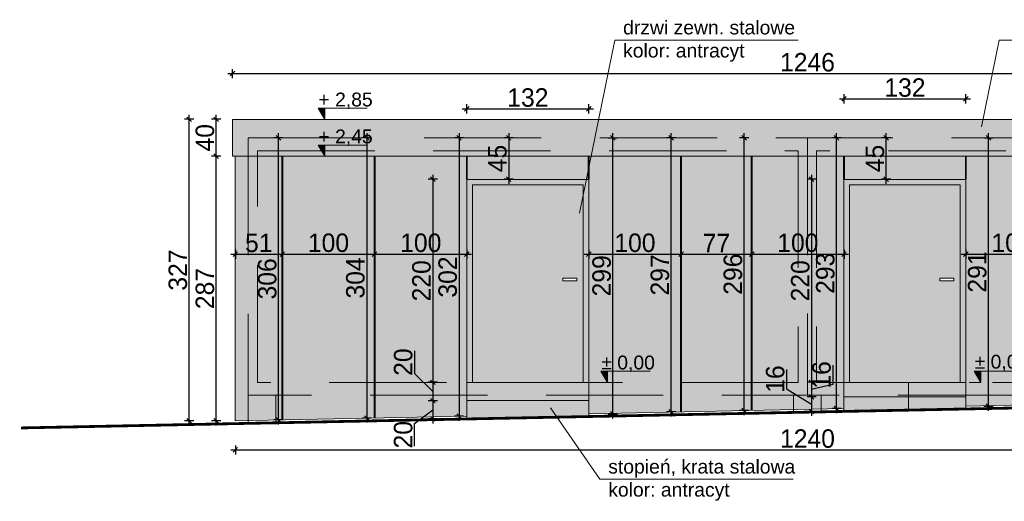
# Model space of a CAD drawing. Header units: millimetres. Extents: x 1962 to 3194, y -795 to -219.
# Tile 252 of 256: x 2843.74 to 2854.41, y -485.91 to -480.69. Entities that reach past the tile are written whole.
import ezdxf

# ---------------------------------------------------------------- set-up
doc = ezdxf.new("R2010")
doc.units = ezdxf.units.MM
doc.linetypes.add('HIDDEN', pattern=[9.525, 6.35, -3.175])
doc.layers.get('0').update_dxf_attribs({"lineweight": 5})
doc.layers.get('Defpoints').update_dxf_attribs({"lineweight": 9})
for name, color, linetype, lineweight in [('A_elewacje kolorystyka', 252, 'Continuous', 9), ('A_elewacje opisy', 63, 'Continuous', 9), ('A_hidden', 137, 'HIDDEN', 9), ('A_koty wysokośc.', 53, 'Continuous', 9), ('A_przekrojowe', 42, 'Continuous', 9), ('A_widok', 142, 'Continuous', 9), ('A_wymiary kasetony elewacyjne', 64, 'Continuous', 9)]:
    doc.layers.add(name, color=color, linetype=linetype, lineweight=lineweight)
doc.styles.get("Standard").update_dxf_attribs({"font": 'arial.ttf'})
doc.styles.add('wymiary pzt', font='txt')
doc.dimstyles.new('wymiary detale', dxfattribs={"dimtxt": 0.2, "dimasz": 0.05, "dimexe": 0.05, "dimexo": 0, "dimgap": 0.02, "dimtad": 1, "dimdec": 0, "dimlfac": 100, "dimzin": 0, "dimtxsty": 'wymiary pzt', "dimblk": 'OBLIQUE', "dimcen": 0.1, "dimdle": 0.05, "dimadec": 1, "dimazin": 0, "dimtfac": 1, "dimtmove": 0, "dimatfit": 3, "dimfxl": 0, "dimarcsym": 0})

# ---------------------------------------------------------------- blocks, each defined once
blk = doc.blocks.new('zw$CA91')
at = {"layer": 'A_koty wysokośc.'}
h = blk.add_hatch(color=256, dxfattribs=at)
h.dxf.hatch_style = 1
h.paths.add_polyline_path([(-0.448, 0.753), (0, 0), (0, 0.753)])
blk.add_lwpolyline([(2.874, 0.753), (-0.448, 0.753), (0, 0), (0, 0.753)], dxfattribs=at)
blk = doc.blocks.new('_Oblique')
at = {"color": 0, "linetype": 'ByBlock', "lineweight": -2}
blk.add_line((-0.5, -0.5), (0.5, 0.5), dxfattribs=at)
blk = doc.blocks.new('*D420')
at = {"layer": 'A_wymiary kasetony elewacyjne', "color": 0, "lineweight": -2}
for p, q in [((2846.078, -483.18), (2846.078, -483.28)), ((2846.587, -483.18), (2846.587, -483.28)), ((2846.028, -483.23), (2846.637, -483.23))]:
    blk.add_line(p, q, dxfattribs=at)
at = {"layer": 'Defpoints', "color": 0}
for p in [(2846.078, -482.169), (2846.587, -482.169), (2846.587, -483.23)]:
    blk.add_point(p, dxfattribs=at)
at = {"layer": 'A_wymiary kasetony elewacyjne', "color": 0, "lineweight": -2, "xscale": 0.05, "yscale": 0.05, "zscale": 0.05}
for p, rotation in [((2846.078, -483.23), 179.9999999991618), ((2846.587, -483.23), 359.9999999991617)]:
    blk.add_blockref('_Oblique', p, dxfattribs=dict(at, rotation=rotation))
at = {"layer": 'A_wymiary kasetony elewacyjne', "color": 0, "insert": (2846.332, -483.109), "char_height": 0.2, "attachment_point": 5, "style": 'wymiary pzt'}
blk.add_mtext('51', dxfattribs=at)
blk = doc.blocks.new('*D421')
at = {"layer": 'A_wymiary kasetony elewacyjne', "color": 0, "lineweight": -2}
for p, q in [((2846.587, -483.18), (2846.587, -483.28)), ((2847.587, -483.18), (2847.587, -483.28)), ((2846.537, -483.23), (2847.637, -483.23))]:
    blk.add_line(p, q, dxfattribs=at)
at = {"layer": 'Defpoints', "color": 0}
for p in [(2846.587, -482.169), (2847.587, -482.169), (2847.587, -483.23)]:
    blk.add_point(p, dxfattribs=at)
at = {"layer": 'A_wymiary kasetony elewacyjne', "color": 0, "lineweight": -2, "xscale": 0.05, "yscale": 0.05, "zscale": 0.05, "rotation": 180}
blk.add_blockref('_Oblique', (2846.587, -483.23), dxfattribs=at)
at = {"layer": 'A_wymiary kasetony elewacyjne', "color": 0, "lineweight": -2, "xscale": 0.05, "yscale": 0.05, "zscale": 0.05}
blk.add_blockref('_Oblique', (2847.587, -483.23), dxfattribs=at)
at = {"layer": 'A_wymiary kasetony elewacyjne', "color": 0, "insert": (2847.087, -483.108), "char_height": 0.2, "attachment_point": 5, "style": 'wymiary pzt'}
blk.add_mtext('100', dxfattribs=at)
blk = doc.blocks.new('*D422')
at = {"layer": 'A_wymiary kasetony elewacyjne', "color": 0, "lineweight": -2}
for p, q in [((2847.587, -483.18), (2847.587, -483.28)), ((2848.587, -483.18), (2848.587, -483.28)), ((2847.537, -483.23), (2848.637, -483.23))]:
    blk.add_line(p, q, dxfattribs=at)
at = {"layer": 'Defpoints', "color": 0}
for p in [(2847.587, -482.169), (2848.587, -482.169), (2848.587, -483.23)]:
    blk.add_point(p, dxfattribs=at)
at = {"layer": 'A_wymiary kasetony elewacyjne', "color": 0, "lineweight": -2, "xscale": 0.05, "yscale": 0.05, "zscale": 0.05, "rotation": 180}
blk.add_blockref('_Oblique', (2847.587, -483.23), dxfattribs=at)
at = {"layer": 'A_wymiary kasetony elewacyjne', "color": 0, "lineweight": -2, "xscale": 0.05, "yscale": 0.05, "zscale": 0.05}
blk.add_blockref('_Oblique', (2848.587, -483.23), dxfattribs=at)
at = {"layer": 'A_wymiary kasetony elewacyjne', "color": 0, "insert": (2848.087, -483.108), "char_height": 0.2, "attachment_point": 5, "style": 'wymiary pzt'}
blk.add_mtext('100', dxfattribs=at)
blk = doc.blocks.new('*D423')
at = {"layer": 'A_wymiary kasetony elewacyjne', "color": 0, "lineweight": -2}
for p, q in [((2848.587, -481.706), (2848.587, -481.606)), ((2849.907, -481.706), (2849.907, -481.606)), ((2848.537, -481.656), (2849.957, -481.656))]:
    blk.add_line(p, q, dxfattribs=at)
at = {"layer": 'Defpoints', "color": 0}
for p in [(2849.907, -481.656), (2848.587, -482.169), (2849.907, -482.169)]:
    blk.add_point(p, dxfattribs=at)
at = {"layer": 'A_wymiary kasetony elewacyjne', "color": 0, "lineweight": -2, "xscale": 0.05, "yscale": 0.05, "zscale": 0.05, "rotation": 180}
blk.add_blockref('_Oblique', (2848.587, -481.656), dxfattribs=at)
at = {"layer": 'A_wymiary kasetony elewacyjne', "color": 0, "lineweight": -2, "xscale": 0.05, "yscale": 0.05, "zscale": 0.05}
blk.add_blockref('_Oblique', (2849.907, -481.656), dxfattribs=at)
at = {"layer": 'A_wymiary kasetony elewacyjne', "color": 0, "insert": (2849.247, -481.534), "char_height": 0.2, "attachment_point": 5, "style": 'wymiary pzt'}
blk.add_mtext('132', dxfattribs=at)
blk = doc.blocks.new('*D424')
at = {"layer": 'A_wymiary kasetony elewacyjne', "color": 0, "lineweight": -2}
for p, q in [((2849.907, -483.18), (2849.907, -483.28)), ((2850.907, -483.18), (2850.907, -483.28)), ((2849.857, -483.23), (2850.957, -483.23))]:
    blk.add_line(p, q, dxfattribs=at)
at = {"layer": 'Defpoints', "color": 0}
for p in [(2849.907, -482.169), (2850.907, -482.169), (2850.907, -483.23)]:
    blk.add_point(p, dxfattribs=at)
at = {"layer": 'A_wymiary kasetony elewacyjne', "color": 0, "lineweight": -2, "xscale": 0.05, "yscale": 0.05, "zscale": 0.05, "rotation": 180}
blk.add_blockref('_Oblique', (2849.907, -483.23), dxfattribs=at)
at = {"layer": 'A_wymiary kasetony elewacyjne', "color": 0, "lineweight": -2, "xscale": 0.05, "yscale": 0.05, "zscale": 0.05}
blk.add_blockref('_Oblique', (2850.907, -483.23), dxfattribs=at)
at = {"layer": 'A_wymiary kasetony elewacyjne', "color": 0, "insert": (2850.407, -483.108), "char_height": 0.2, "attachment_point": 5, "style": 'wymiary pzt'}
blk.add_mtext('100', dxfattribs=at)
blk = doc.blocks.new('*D425')
at = {"layer": 'A_wymiary kasetony elewacyjne', "color": 0, "lineweight": -2}
for p, q in [((2850.907, -483.18), (2850.907, -483.28)), ((2851.672, -483.18), (2851.672, -483.28)), ((2850.857, -483.23), (2851.722, -483.23))]:
    blk.add_line(p, q, dxfattribs=at)
at = {"layer": 'Defpoints', "color": 0}
for p in [(2850.907, -482.169), (2851.672, -482.169), (2851.672, -483.23)]:
    blk.add_point(p, dxfattribs=at)
at = {"layer": 'A_wymiary kasetony elewacyjne', "color": 0, "lineweight": -2, "xscale": 0.05, "yscale": 0.05, "zscale": 0.05, "rotation": 180}
blk.add_blockref('_Oblique', (2850.907, -483.23), dxfattribs=at)
at = {"layer": 'A_wymiary kasetony elewacyjne', "color": 0, "lineweight": -2, "xscale": 0.05, "yscale": 0.05, "zscale": 0.05}
blk.add_blockref('_Oblique', (2851.672, -483.23), dxfattribs=at)
at = {"layer": 'A_wymiary kasetony elewacyjne', "color": 0, "insert": (2851.289, -483.11), "char_height": 0.2, "attachment_point": 5, "style": 'wymiary pzt'}
blk.add_mtext('77', dxfattribs=at)
blk = doc.blocks.new('*D426')
at = {"layer": 'A_wymiary kasetony elewacyjne', "color": 0, "lineweight": -2}
for p, q in [((2851.672, -483.18), (2851.672, -483.28)), ((2852.672, -483.18), (2852.672, -483.28)), ((2851.622, -483.23), (2852.722, -483.23))]:
    blk.add_line(p, q, dxfattribs=at)
at = {"layer": 'Defpoints', "color": 0}
for p in [(2851.672, -482.169), (2852.672, -482.169), (2852.672, -483.23)]:
    blk.add_point(p, dxfattribs=at)
at = {"layer": 'A_wymiary kasetony elewacyjne', "color": 0, "lineweight": -2, "xscale": 0.05, "yscale": 0.05, "zscale": 0.05, "rotation": 180}
blk.add_blockref('_Oblique', (2851.672, -483.23), dxfattribs=at)
at = {"layer": 'A_wymiary kasetony elewacyjne', "color": 0, "lineweight": -2, "xscale": 0.05, "yscale": 0.05, "zscale": 0.05}
blk.add_blockref('_Oblique', (2852.672, -483.23), dxfattribs=at)
at = {"layer": 'A_wymiary kasetony elewacyjne', "color": 0, "insert": (2852.172, -483.108), "char_height": 0.2, "attachment_point": 5, "style": 'wymiary pzt'}
blk.add_mtext('100', dxfattribs=at)
blk = doc.blocks.new('*D427')
at = {"layer": 'A_wymiary kasetony elewacyjne', "color": 0, "lineweight": -2}
for p, q in [((2852.672, -481.598), (2852.672, -481.498)), ((2853.992, -481.598), (2853.992, -481.498)), ((2852.622, -481.548), (2854.042, -481.548))]:
    blk.add_line(p, q, dxfattribs=at)
at = {"layer": 'Defpoints', "color": 0}
for p in [(2853.992, -481.548), (2852.672, -482.169), (2853.992, -482.169)]:
    blk.add_point(p, dxfattribs=at)
at = {"layer": 'A_wymiary kasetony elewacyjne', "color": 0, "lineweight": -2, "xscale": 0.05, "yscale": 0.05, "zscale": 0.05, "rotation": 180}
blk.add_blockref('_Oblique', (2852.672, -481.548), dxfattribs=at)
at = {"layer": 'A_wymiary kasetony elewacyjne', "color": 0, "lineweight": -2, "xscale": 0.05, "yscale": 0.05, "zscale": 0.05}
blk.add_blockref('_Oblique', (2853.992, -481.548), dxfattribs=at)
at = {"layer": 'A_wymiary kasetony elewacyjne', "color": 0, "insert": (2853.332, -481.426), "char_height": 0.2, "attachment_point": 5, "style": 'wymiary pzt'}
blk.add_mtext('132', dxfattribs=at)
blk = doc.blocks.new('*D428')
at = {"layer": 'A_wymiary kasetony elewacyjne', "color": 0, "lineweight": -2}
for p, q in [((2853.992, -483.18), (2853.992, -483.28)), ((2854.992, -483.18), (2854.992, -483.28)), ((2853.942, -483.23), (2855.042, -483.23))]:
    blk.add_line(p, q, dxfattribs=at)
at = {"layer": 'Defpoints', "color": 0}
for p in [(2853.992, -482.169), (2854.992, -482.169), (2854.992, -483.23)]:
    blk.add_point(p, dxfattribs=at)
at = {"layer": 'A_wymiary kasetony elewacyjne', "color": 0, "lineweight": -2, "xscale": 0.05, "yscale": 0.05, "zscale": 0.05, "rotation": 180}
blk.add_blockref('_Oblique', (2853.992, -483.23), dxfattribs=at)
at = {"layer": 'A_wymiary kasetony elewacyjne', "color": 0, "lineweight": -2, "xscale": 0.05, "yscale": 0.05, "zscale": 0.05}
blk.add_blockref('_Oblique', (2854.992, -483.23), dxfattribs=at)
at = {"layer": 'A_wymiary kasetony elewacyjne', "color": 0, "insert": (2854.492, -483.108), "char_height": 0.2, "attachment_point": 5, "style": 'wymiary pzt'}
blk.add_mtext('100', dxfattribs=at)
blk = doc.blocks.new('*D595')
at = {"layer": 'A_wymiary kasetony elewacyjne', "color": 0, "lineweight": -2}
for p, q in [((2845.871, -485.087), (2845.871, -482.119)), ((2845.921, -482.169), (2845.821, -482.169)), ((2845.921, -485.037), (2845.821, -485.037))]:
    blk.add_line(p, q, dxfattribs=at)
at = {"layer": 'Defpoints', "color": 0}
for p in [(2845.871, -482.169), (2846.078, -482.169), (2846.078, -485.037)]:
    blk.add_point(p, dxfattribs=at)
at = {"layer": 'A_wymiary kasetony elewacyjne', "color": 0, "lineweight": -2, "xscale": 0.05, "yscale": 0.05, "zscale": 0.05}
for p, rotation in [((2845.871, -482.169), 90), ((2845.871, -485.037), 270)]:
    blk.add_blockref('_Oblique', p, dxfattribs=dict(at, rotation=rotation))
at = {"layer": 'A_wymiary kasetony elewacyjne', "color": 0, "insert": (2845.749, -483.603), "char_height": 0.2, "attachment_point": 5, "rotation": 90, "style": 'wymiary pzt'}
blk.add_mtext('287', dxfattribs=at)
blk = doc.blocks.new('*D596')
at = {"layer": 'A_wymiary kasetony elewacyjne', "color": 0, "lineweight": -2}
for p, q in [((2845.921, -481.769), (2845.821, -481.769)), ((2845.871, -482.219), (2845.871, -481.719)), ((2845.921, -482.169), (2845.821, -482.169))]:
    blk.add_line(p, q, dxfattribs=at)
at = {"layer": 'Defpoints', "color": 0}
for p in [(2845.871, -481.769), (2846.048, -481.769), (2846.078, -482.169)]:
    blk.add_point(p, dxfattribs=at)
at = {"layer": 'A_wymiary kasetony elewacyjne', "color": 0, "lineweight": -2, "xscale": 0.05, "yscale": 0.05, "zscale": 0.05}
for p, rotation in [((2845.871, -481.769), 90), ((2845.871, -482.169), 270)]:
    blk.add_blockref('_Oblique', p, dxfattribs=dict(at, rotation=rotation))
at = {"layer": 'A_wymiary kasetony elewacyjne', "color": 0, "insert": (2845.749, -481.969), "char_height": 0.2, "attachment_point": 5, "rotation": 90, "style": 'wymiary pzt'}
blk.add_mtext('40', dxfattribs=at)
blk = doc.blocks.new('*D597')
at = {"layer": 'A_wymiary kasetony elewacyjne', "color": 0, "lineweight": -2}
for p, q in [((2845.628, -481.769), (2845.528, -481.769)), ((2845.578, -485.087), (2845.578, -481.719)), ((2845.628, -485.037), (2845.528, -485.037))]:
    blk.add_line(p, q, dxfattribs=at)
at = {"layer": 'Defpoints', "color": 0}
for p in [(2845.578, -481.769), (2846.078, -481.769), (2846.078, -485.037)]:
    blk.add_point(p, dxfattribs=at)
at = {"layer": 'A_wymiary kasetony elewacyjne', "color": 0, "lineweight": -2, "xscale": 0.05, "yscale": 0.05, "zscale": 0.05}
for p, rotation in [((2845.578, -481.769), 90), ((2845.578, -485.037), 270)]:
    blk.add_blockref('_Oblique', p, dxfattribs=dict(at, rotation=rotation))
at = {"layer": 'A_wymiary kasetony elewacyjne', "color": 0, "insert": (2845.456, -483.403), "char_height": 0.2, "attachment_point": 5, "rotation": 90, "style": 'wymiary pzt'}
blk.add_mtext('327', dxfattribs=at)
blk = doc.blocks.new('*D598')
at = {"layer": 'A_wymiary kasetony elewacyjne', "color": 0, "lineweight": -2}
for p, q in [((2846.546, -485.077), (2846.546, -481.919)), ((2846.587, -481.969), (2846.496, -481.969)), ((2846.587, -485.027), (2846.496, -485.027))]:
    blk.add_line(p, q, dxfattribs=at)
at = {"layer": 'Defpoints', "color": 0}
for p in [(2846.546, -481.969), (2846.587, -481.969), (2846.587, -485.027)]:
    blk.add_point(p, dxfattribs=at)
at = {"layer": 'A_wymiary kasetony elewacyjne', "color": 0, "lineweight": -2, "xscale": 0.05, "yscale": 0.05, "zscale": 0.05}
for p, rotation in [((2846.546, -481.969), 90), ((2846.546, -485.027), 270)]:
    blk.add_blockref('_Oblique', p, dxfattribs=dict(at, rotation=rotation))
at = {"layer": 'A_wymiary kasetony elewacyjne', "color": 0, "insert": (2846.424, -483.498), "char_height": 0.2, "attachment_point": 5, "rotation": 90, "style": 'wymiary pzt'}
blk.add_mtext('306', dxfattribs=at)
blk = doc.blocks.new('*D599')
at = {"layer": 'A_wymiary kasetony elewacyjne', "color": 0, "lineweight": -2}
for p, q in [((2847.501, -481.919), (2847.501, -485.056)), ((2847.551, -481.969), (2847.451, -481.969)), ((2847.551, -485.006), (2847.451, -485.006))]:
    blk.add_line(p, q, dxfattribs=at)
at = {"layer": 'Defpoints', "color": 0}
for p in [(2847.587, -481.969), (2847.501, -485.006), (2847.587, -485.006)]:
    blk.add_point(p, dxfattribs=at)
at = {"layer": 'A_wymiary kasetony elewacyjne', "color": 0, "lineweight": -2, "xscale": 0.05, "yscale": 0.05, "zscale": 0.05}
for p, rotation in [((2847.501, -481.969), 90), ((2847.501, -485.006), 270)]:
    blk.add_blockref('_Oblique', p, dxfattribs=dict(at, rotation=rotation))
at = {"layer": 'A_wymiary kasetony elewacyjne', "color": 0, "insert": (2847.379, -483.488), "char_height": 0.2, "attachment_point": 5, "rotation": 90, "style": 'wymiary pzt'}
blk.add_mtext('304', dxfattribs=at)
blk = doc.blocks.new('*D600')
at = {"layer": 'A_wymiary kasetony elewacyjne', "color": 0, "lineweight": -2}
for p, q in [((2848.501, -481.919), (2848.501, -485.036)), ((2848.551, -481.969), (2848.451, -481.969)), ((2848.551, -484.986), (2848.451, -484.986))]:
    blk.add_line(p, q, dxfattribs=at)
at = {"layer": 'Defpoints', "color": 0}
for p in [(2848.587, -481.969), (2848.501, -484.986), (2848.587, -484.986)]:
    blk.add_point(p, dxfattribs=at)
at = {"layer": 'A_wymiary kasetony elewacyjne', "color": 0, "lineweight": -2, "xscale": 0.05, "yscale": 0.05, "zscale": 0.05}
for p, rotation in [((2848.501, -481.969), 89.99999999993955), ((2848.501, -484.986), 269.9999999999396)]:
    blk.add_blockref('_Oblique', p, dxfattribs=dict(at, rotation=rotation))
at = {"layer": 'A_wymiary kasetony elewacyjne', "color": 0, "insert": (2848.379, -483.478), "char_height": 0.2, "attachment_point": 5, "rotation": 90, "style": 'wymiary pzt'}
blk.add_mtext('302', dxfattribs=at)
blk = doc.blocks.new('*D601')
at = {"layer": 'A_wymiary kasetony elewacyjne', "color": 0, "lineweight": -2}
for p, q in [((2849.039, -481.919), (2849.039, -482.469)), ((2849.089, -481.969), (2848.989, -481.969)), ((2849.089, -482.419), (2848.989, -482.419))]:
    blk.add_line(p, q, dxfattribs=at)
at = {"layer": 'Defpoints', "color": 0}
for p in [(2849.907, -481.969), (2849.039, -482.419), (2849.907, -482.419)]:
    blk.add_point(p, dxfattribs=at)
at = {"layer": 'A_wymiary kasetony elewacyjne', "color": 0, "lineweight": -2, "xscale": 0.05, "yscale": 0.05, "zscale": 0.05}
for p, rotation in [((2849.039, -481.969), 90), ((2849.039, -482.419), 270)]:
    blk.add_blockref('_Oblique', p, dxfattribs=dict(at, rotation=rotation))
at = {"layer": 'A_wymiary kasetony elewacyjne', "color": 0, "insert": (2848.918, -482.194), "char_height": 0.2, "attachment_point": 5, "rotation": 90, "style": 'wymiary pzt'}
blk.add_mtext('45', dxfattribs=at)
blk = doc.blocks.new('*D602')
at = {"layer": 'A_wymiary kasetony elewacyjne', "color": 0, "lineweight": -2}
for p, q in [((2848.267, -482.419), (2848.167, -482.419)), ((2848.217, -482.369), (2848.217, -484.669)), ((2848.267, -484.619), (2848.167, -484.619))]:
    blk.add_line(p, q, dxfattribs=at)
at = {"layer": 'Defpoints', "color": 0}
for p in [(2848.587, -482.419), (2848.217, -484.619), (2848.587, -484.619)]:
    blk.add_point(p, dxfattribs=at)
at = {"layer": 'A_wymiary kasetony elewacyjne', "color": 0, "lineweight": -2, "xscale": 0.05, "yscale": 0.05, "zscale": 0.05}
for p, rotation in [((2848.217, -482.419), 90), ((2848.217, -484.619), 270)]:
    blk.add_blockref('_Oblique', p, dxfattribs=dict(at, rotation=rotation))
at = {"layer": 'A_wymiary kasetony elewacyjne', "color": 0, "insert": (2848.095, -483.519), "char_height": 0.2, "attachment_point": 5, "rotation": 90, "style": 'wymiary pzt'}
blk.add_mtext('220', dxfattribs=at)
blk = doc.blocks.new('*D603')
at = {"layer": 'A_wymiary kasetony elewacyjne', "color": 0, "lineweight": -2}
for p, q in [((2848.019, -484.278), (2848.019, -484.523)), ((2848.019, -484.523), (2848.217, -484.719)), ((2848.217, -484.569), (2848.217, -484.868)), ((2848.267, -484.619), (2848.167, -484.619)), ((2848.267, -484.818), (2848.167, -484.818))]:
    blk.add_line(p, q, dxfattribs=at)
at = {"layer": 'Defpoints', "color": 0}
for p in [(2848.587, -484.619), (2848.217, -484.818), (2848.587, -484.818)]:
    blk.add_point(p, dxfattribs=at)
at = {"layer": 'A_wymiary kasetony elewacyjne', "color": 0, "lineweight": -2, "xscale": 0.05, "yscale": 0.05, "zscale": 0.05}
for p, rotation in [((2848.217, -484.619), 90), ((2848.217, -484.818), 270)]:
    blk.add_blockref('_Oblique', p, dxfattribs=dict(at, rotation=rotation))
at = {"layer": 'A_wymiary kasetony elewacyjne', "color": 0, "insert": (2847.897, -484.4), "char_height": 0.2, "attachment_point": 5, "rotation": 90, "style": 'wymiary pzt'}
blk.add_mtext('20', dxfattribs=at)
blk = doc.blocks.new('*D604')
at = {"layer": 'A_wymiary kasetony elewacyjne', "color": 0, "lineweight": -2}
for p, q in [((2848.217, -484.768), (2848.217, -485.066)), ((2848.267, -484.818), (2848.167, -484.818)), ((2848.019, -485.065), (2848.217, -484.917)), ((2848.267, -485.016), (2848.167, -485.016)), ((2848.019, -485.31), (2848.019, -485.065))]:
    blk.add_line(p, q, dxfattribs=at)
at = {"layer": 'Defpoints', "color": 0}
for p in [(2848.587, -484.818), (2848.217, -485.016), (2848.587, -485.016)]:
    blk.add_point(p, dxfattribs=at)
at = {"layer": 'A_wymiary kasetony elewacyjne', "color": 0, "lineweight": -2, "xscale": 0.05, "yscale": 0.05, "zscale": 0.05}
for p, rotation in [((2848.217, -484.818), 90), ((2848.217, -485.016), 270)]:
    blk.add_blockref('_Oblique', p, dxfattribs=dict(at, rotation=rotation))
at = {"layer": 'A_wymiary kasetony elewacyjne', "color": 0, "insert": (2847.897, -485.187), "char_height": 0.2, "attachment_point": 5, "rotation": 90, "style": 'wymiary pzt'}
blk.add_mtext('20', dxfattribs=at)
blk = doc.blocks.new('*D611')
at = {"layer": 'A_wymiary kasetony elewacyjne', "color": 0, "lineweight": -2}
for p, q in [((2850.168, -485.01), (2850.168, -481.919)), ((2850.118, -481.969), (2850.218, -481.969)), ((2850.118, -484.96), (2850.218, -484.96))]:
    blk.add_line(p, q, dxfattribs=at)
at = {"layer": 'Defpoints', "color": 0}
for p in [(2849.907, -481.969), (2850.168, -481.969), (2849.907, -484.96)]:
    blk.add_point(p, dxfattribs=at)
at = {"layer": 'A_wymiary kasetony elewacyjne', "color": 0, "lineweight": -2, "xscale": 0.05, "yscale": 0.05, "zscale": 0.05}
for p, rotation in [((2850.168, -481.969), 90), ((2850.168, -484.96), 270)]:
    blk.add_blockref('_Oblique', p, dxfattribs=dict(at, rotation=rotation))
at = {"layer": 'A_wymiary kasetony elewacyjne', "color": 0, "insert": (2850.047, -483.465), "char_height": 0.2, "attachment_point": 5, "rotation": 90, "style": 'wymiary pzt'}
blk.add_mtext('299', dxfattribs=at)
blk = doc.blocks.new('*D612')
at = {"layer": 'A_wymiary kasetony elewacyjne', "color": 0, "lineweight": -2}
for p, q in [((2850.799, -484.99), (2850.799, -481.919)), ((2850.849, -481.969), (2850.749, -481.969)), ((2850.849, -484.94), (2850.749, -484.94))]:
    blk.add_line(p, q, dxfattribs=at)
at = {"layer": 'Defpoints', "color": 0}
for p in [(2850.799, -481.969), (2850.907, -481.969), (2850.907, -484.94)]:
    blk.add_point(p, dxfattribs=at)
at = {"layer": 'A_wymiary kasetony elewacyjne', "color": 0, "lineweight": -2, "xscale": 0.05, "yscale": 0.05, "zscale": 0.05}
for p, rotation in [((2850.799, -481.969), 90), ((2850.799, -484.94), 270)]:
    blk.add_blockref('_Oblique', p, dxfattribs=dict(at, rotation=rotation))
at = {"layer": 'A_wymiary kasetony elewacyjne', "color": 0, "insert": (2850.678, -483.455), "char_height": 0.2, "attachment_point": 5, "rotation": 90, "style": 'wymiary pzt'}
blk.add_mtext('297', dxfattribs=at)
blk = doc.blocks.new('*D613')
at = {"layer": 'A_wymiary kasetony elewacyjne', "color": 0, "lineweight": -2}
for p, q in [((2851.591, -484.974), (2851.591, -481.919)), ((2851.641, -481.969), (2851.541, -481.969)), ((2851.641, -484.924), (2851.541, -484.924))]:
    blk.add_line(p, q, dxfattribs=at)
at = {"layer": 'Defpoints', "color": 0}
for p in [(2851.591, -481.969), (2851.672, -481.969), (2851.672, -484.924)]:
    blk.add_point(p, dxfattribs=at)
at = {"layer": 'A_wymiary kasetony elewacyjne', "color": 0, "lineweight": -2, "xscale": 0.05, "yscale": 0.05, "zscale": 0.05}
for p, rotation in [((2851.591, -481.969), 90), ((2851.591, -484.924), 270)]:
    blk.add_blockref('_Oblique', p, dxfattribs=dict(at, rotation=rotation))
at = {"layer": 'A_wymiary kasetony elewacyjne', "color": 0, "insert": (2851.469, -483.447), "char_height": 0.2, "attachment_point": 5, "rotation": 90, "style": 'wymiary pzt'}
blk.add_mtext('296', dxfattribs=at)
blk = doc.blocks.new('*D614')
at = {"layer": 'A_wymiary kasetony elewacyjne', "color": 0, "lineweight": -2}
for p, q in [((2852.592, -484.954), (2852.592, -481.919)), ((2852.642, -481.969), (2852.542, -481.969)), ((2852.642, -484.904), (2852.542, -484.904))]:
    blk.add_line(p, q, dxfattribs=at)
at = {"layer": 'Defpoints', "color": 0}
for p in [(2852.592, -481.969), (2852.672, -481.969), (2852.672, -484.904)]:
    blk.add_point(p, dxfattribs=at)
at = {"layer": 'A_wymiary kasetony elewacyjne', "color": 0, "lineweight": -2, "xscale": 0.05, "yscale": 0.05, "zscale": 0.05}
for p, rotation in [((2852.592, -481.969), 90), ((2852.592, -484.904), 270)]:
    blk.add_blockref('_Oblique', p, dxfattribs=dict(at, rotation=rotation))
at = {"layer": 'A_wymiary kasetony elewacyjne', "color": 0, "insert": (2852.47, -483.437), "char_height": 0.2, "attachment_point": 5, "rotation": 90, "style": 'wymiary pzt'}
blk.add_mtext('293', dxfattribs=at)
blk = doc.blocks.new('*D615')
at = {"layer": 'A_wymiary kasetony elewacyjne', "color": 0, "lineweight": -2}
for p, q in [((2853.129, -482.469), (2853.129, -481.919)), ((2853.179, -481.969), (2853.079, -481.969)), ((2853.179, -482.419), (2853.079, -482.419))]:
    blk.add_line(p, q, dxfattribs=at)
at = {"layer": 'Defpoints', "color": 0}
for p in [(2853.129, -481.969), (2853.992, -481.969), (2853.992, -482.419)]:
    blk.add_point(p, dxfattribs=at)
at = {"layer": 'A_wymiary kasetony elewacyjne', "color": 0, "lineweight": -2, "xscale": 0.05, "yscale": 0.05, "zscale": 0.05}
for p, rotation in [((2853.129, -481.969), 90), ((2853.129, -482.419), 270)]:
    blk.add_blockref('_Oblique', p, dxfattribs=dict(at, rotation=rotation))
at = {"layer": 'A_wymiary kasetony elewacyjne', "color": 0, "insert": (2853.008, -482.194), "char_height": 0.2, "attachment_point": 5, "rotation": 90, "style": 'wymiary pzt'}
blk.add_mtext('45', dxfattribs=at)
blk = doc.blocks.new('*D616')
at = {"layer": 'A_wymiary kasetony elewacyjne', "color": 0, "lineweight": -2}
for p, q in [((2852.371, -482.419), (2852.271, -482.419)), ((2852.321, -482.369), (2852.321, -484.669)), ((2852.371, -484.619), (2852.271, -484.619))]:
    blk.add_line(p, q, dxfattribs=at)
at = {"layer": 'Defpoints', "color": 0}
for p in [(2853.992, -482.419), (2852.321, -484.619), (2852.732, -484.619)]:
    blk.add_point(p, dxfattribs=at)
at = {"layer": 'A_wymiary kasetony elewacyjne', "color": 0, "lineweight": -2, "xscale": 0.05, "yscale": 0.05, "zscale": 0.05}
for p, rotation in [((2852.321, -482.419), 90), ((2852.321, -484.619), 270)]:
    blk.add_blockref('_Oblique', p, dxfattribs=dict(at, rotation=rotation))
at = {"layer": 'A_wymiary kasetony elewacyjne', "color": 0, "insert": (2852.199, -483.519), "char_height": 0.2, "attachment_point": 5, "rotation": 90, "style": 'wymiary pzt'}
blk.add_mtext('220', dxfattribs=at)
blk = doc.blocks.new('*D617')
at = {"layer": 'A_wymiary kasetony elewacyjne', "color": 0, "lineweight": -2}
for p, q in [((2852.55, -484.434), (2852.55, -484.644)), ((2852.321, -484.569), (2852.321, -484.827)), ((2852.371, -484.619), (2852.271, -484.619)), ((2852.55, -484.644), (2852.321, -484.698)), ((2852.371, -484.777), (2852.271, -484.777))]:
    blk.add_line(p, q, dxfattribs=at)
at = {"layer": 'Defpoints', "color": 0}
for p in [(2852.732, -484.619), (2852.321, -484.777), (2852.672, -484.777)]:
    blk.add_point(p, dxfattribs=at)
at = {"layer": 'A_wymiary kasetony elewacyjne', "color": 0, "lineweight": -2, "xscale": 0.05, "yscale": 0.05, "zscale": 0.05}
for p, rotation in [((2852.321, -484.619), 90), ((2852.321, -484.777), 270)]:
    blk.add_blockref('_Oblique', p, dxfattribs=dict(at, rotation=rotation))
at = {"layer": 'A_wymiary kasetony elewacyjne', "color": 0, "insert": (2852.429, -484.539), "char_height": 0.2, "attachment_point": 5, "rotation": 90, "style": 'wymiary pzt'}
blk.add_mtext('16', dxfattribs=at)
blk = doc.blocks.new('*D618')
at = {"layer": 'A_wymiary kasetony elewacyjne', "color": 0, "lineweight": -2}
for p, q in [((2852.048, -484.479), (2852.048, -484.688)), ((2852.048, -484.688), (2852.321, -484.856)), ((2852.371, -484.777), (2852.271, -484.777)), ((2852.321, -484.727), (2852.321, -484.984)), ((2852.371, -484.934), (2852.271, -484.934))]:
    blk.add_line(p, q, dxfattribs=at)
at = {"layer": 'Defpoints', "color": 0}
for p in [(2852.672, -484.777), (2852.321, -484.934), (2852.672, -484.934)]:
    blk.add_point(p, dxfattribs=at)
at = {"layer": 'A_wymiary kasetony elewacyjne', "color": 0, "lineweight": -2, "xscale": 0.05, "yscale": 0.05, "zscale": 0.05}
for p, rotation in [((2852.321, -484.777), 90), ((2852.321, -484.934), 270)]:
    blk.add_blockref('_Oblique', p, dxfattribs=dict(at, rotation=rotation))
at = {"layer": 'A_wymiary kasetony elewacyjne', "color": 0, "insert": (2851.927, -484.584), "char_height": 0.2, "attachment_point": 5, "rotation": 90, "style": 'wymiary pzt'}
blk.add_mtext('16', dxfattribs=at)
blk = doc.blocks.new('*D619')
at = {"layer": 'A_wymiary kasetony elewacyjne', "color": 0, "lineweight": -2}
for p, q in [((2854.237, -484.928), (2854.237, -481.919)), ((2854.187, -481.969), (2854.287, -481.969)), ((2854.187, -484.878), (2854.287, -484.878))]:
    blk.add_line(p, q, dxfattribs=at)
at = {"layer": 'Defpoints', "color": 0}
for p in [(2853.992, -481.969), (2854.237, -481.969), (2853.992, -484.878)]:
    blk.add_point(p, dxfattribs=at)
at = {"layer": 'A_wymiary kasetony elewacyjne', "color": 0, "lineweight": -2, "xscale": 0.05, "yscale": 0.05, "zscale": 0.05}
for p, rotation in [((2854.237, -481.969), 90), ((2854.237, -484.878), 270)]:
    blk.add_blockref('_Oblique', p, dxfattribs=dict(at, rotation=rotation))
at = {"layer": 'A_wymiary kasetony elewacyjne', "color": 0, "insert": (2854.116, -483.424), "char_height": 0.2, "attachment_point": 5, "rotation": 90, "style": 'wymiary pzt'}
blk.add_mtext('291', dxfattribs=at)
blk = doc.blocks.new('*D644')
at = {"layer": 'A_wymiary kasetony elewacyjne', "color": 0, "lineweight": -2}
for p, q in [((2845.998, -481.274), (2858.554, -481.274)), ((2846.048, -481.324), (2846.048, -481.224)), ((2858.504, -481.324), (2858.504, -481.224))]:
    blk.add_line(p, q, dxfattribs=at)
at = {"layer": 'Defpoints', "color": 0}
for p in [(2858.504, -481.274), (2846.048, -481.769), (2858.504, -481.769)]:
    blk.add_point(p, dxfattribs=at)
at = {"layer": 'A_wymiary kasetony elewacyjne', "color": 0, "lineweight": -2, "xscale": 0.05, "yscale": 0.05, "zscale": 0.05, "rotation": 180}
blk.add_blockref('_Oblique', (2846.048, -481.274), dxfattribs=at)
at = {"layer": 'A_wymiary kasetony elewacyjne', "color": 0, "lineweight": -2, "xscale": 0.05, "yscale": 0.05, "zscale": 0.05}
blk.add_blockref('_Oblique', (2858.504, -481.274), dxfattribs=at)
at = {"layer": 'A_wymiary kasetony elewacyjne', "color": 0, "insert": (2852.276, -481.152), "char_height": 0.2, "attachment_point": 5, "style": 'wymiary pzt'}
blk.add_mtext('1246', dxfattribs=at)
blk = doc.blocks.new('*D645')
at = {"layer": 'A_wymiary kasetony elewacyjne', "color": 0, "lineweight": -2}
for p, q in [((2846.078, -485.302), (2846.078, -485.402)), ((2858.474, -485.302), (2858.474, -485.402)), ((2846.028, -485.352), (2858.524, -485.352))]:
    blk.add_line(p, q, dxfattribs=at)
at = {"layer": 'Defpoints', "color": 0}
for p in [(2846.078, -485.037), (2858.474, -485.037), (2858.474, -485.352)]:
    blk.add_point(p, dxfattribs=at)
at = {"layer": 'A_wymiary kasetony elewacyjne', "color": 0, "lineweight": -2, "xscale": 0.05, "yscale": 0.05, "zscale": 0.05}
for p, rotation in [((2846.078, -485.352), 180.0000000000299), ((2858.474, -485.352), 2.995201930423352e-11)]:
    blk.add_blockref('_Oblique', p, dxfattribs=dict(at, rotation=rotation))
at = {"layer": 'A_wymiary kasetony elewacyjne', "color": 0, "insert": (2852.276, -485.23), "char_height": 0.2, "attachment_point": 5, "style": 'wymiary pzt'}
blk.add_mtext('1240', dxfattribs=at)

msp = doc.modelspace()

# ---------------------------------------------------------------- hatches: boundary and pattern name
at = {"layer": 'A_elewacje kolorystyka'}
h = msp.add_hatch(color=256, dxfattribs=at)
h.dxf.hatch_style = 1
h.paths.add_polyline_path([(2858.5036, -482.1695), (2858.1376, -482.1695), (2857.9976, -482.1695), (2846.5536, -482.1695), (2846.4136, -482.1695), (2846.0776, -482.1695), (2846.0476, -482.1695), (2846.0476, -481.7695), (2858.5036, -481.7695)])
h = msp.add_hatch(color=9, dxfattribs=at)
h.dxf.hatch_style = 1
h.paths.add_polyline_path([(2853.9916, -482.4195), (2853.9916, -484.6195), (2853.9916, -484.8779), (2858.0336, -484.7968), (2858.3336, -484.7908), (2858.4736, -484.788), (2858.4736, -482.1695), (2853.9916, -482.1695)])
h.paths.add_polyline_path([(2849.9066, -482.4195), (2849.9066, -484.6195), (2849.9066, -484.9599), (2852.1256, -484.9154), (2852.6716, -484.9044), (2852.6716, -484.6195), (2852.6716, -482.4195), (2852.6716, -482.1695), (2849.9066, -482.1695)])
h.paths.add_polyline_path([(2846.0776, -485.0368), (2846.2176, -485.0339), (2848.5866, -484.9864), (2848.5866, -484.6195), (2848.5866, -482.4195), (2848.5866, -482.1695), (2846.0776, -482.1695)])
h.paths.add_polyline_path([(2848.5866, -482.4195), (2849.9066, -482.4195), (2849.9066, -482.1695), (2848.5866, -482.1695)])
h.paths.add_polyline_path([(2852.6716, -482.4195), (2853.9916, -482.4195), (2853.9916, -482.1695), (2852.6716, -482.1695)])
h = msp.add_hatch(color=251, dxfattribs=at)
h.dxf.hatch_style = 1
h.paths.add_polyline_path([(2848.5866, -484.6195), (2848.5866, -482.4195), (2849.9066, -482.4195), (2849.9066, -484.6195), (2849.8466, -484.6195), (2849.8466, -482.4795), (2848.6466, -482.4795), (2848.6466, -484.6195)])
h = msp.add_hatch(color=251, dxfattribs=at)
h.dxf.hatch_style = 1
h.paths.add_polyline_path([(2852.6716, -484.6195), (2852.6716, -482.4195), (2853.9916, -482.4195), (2853.9916, -484.6195), (2853.9316, -484.6195), (2853.9316, -482.4795), (2852.7316, -482.4795), (2852.7316, -484.6195)])
h = msp.add_hatch(color=251, dxfattribs=at)
h.dxf.hatch_style = 1
h.paths.add_polyline_path([(2848.6466, -484.6195), (2848.6466, -482.4795), (2849.8466, -482.4795), (2849.8466, -484.6195)])
h.paths.add_polyline_path([(2849.7762, -483.4895), (2849.7762, -483.5195), (2849.6262, -483.5195), (2849.6262, -483.4895)], flags=16)
h = msp.add_hatch(color=251, dxfattribs=at)
h.dxf.hatch_style = 1
h.paths.add_polyline_path([(2852.7316, -484.6195), (2852.7316, -482.4795), (2853.9316, -482.4795), (2853.9316, -484.6195)])
h.paths.add_polyline_path([(2853.8612, -483.4895), (2853.8612, -483.5195), (2853.7112, -483.5195), (2853.7112, -483.4895)], flags=16)
h = msp.add_hatch(color=251, dxfattribs=at)
h.dxf.hatch_style = 1
h.paths.add_polyline_path([(2848.5866, -484.6195), (2848.5866, -485.0164), (2849.9066, -484.9899), (2849.9066, -484.6195), (2849.8466, -484.6195), (2848.6466, -484.6195)])
h = msp.add_hatch(color=251, dxfattribs=at)
h.dxf.hatch_style = 1
h.paths.add_polyline_path([(2852.6716, -484.9344), (2852.6716, -484.6195), (2852.7316, -484.6195), (2853.9316, -484.6195), (2853.9916, -484.6195), (2853.9916, -484.9079)])

# ---------------------------------------------------------------- linework, layer by layer
for p, q in [((2848.5866, -484.6195), (2848.5866, -485.0164)), ((2849.9066, -484.6195), (2849.9066, -484.9899)), ((2852.6716, -484.6195), (2852.6716, -484.9344)), ((2853.9916, -484.6195), (2853.9916, -484.9079))]:
    msp.add_line(p, q, dxfattribs=at)
at = {"layer": 'A_elewacje kolorystyka', "color": 9}
for p, q in [((2852.6716, -484.777), (2853.9916, -484.777)), ((2848.5866, -484.8179), (2849.9066, -484.8179))]:
    msp.add_line(p, q, dxfattribs=at)
at = {"layer": 'A_elewacje kolorystyka', "color": 251, "const_width": 0.02}
for points in [[(2846.5866, -485.0265), (2846.5866, -482.1695)], [(2847.5866, -485.0065), (2847.5866, -482.1695)], [(2848.5866, -482.4195), (2848.5866, -482.1695)], [(2849.9066, -482.4195), (2849.9066, -482.1695)], [(2850.9066, -484.9398), (2850.9066, -482.1695)], [(2851.6716, -484.9245), (2851.6716, -482.1695)], [(2852.6716, -482.4195), (2852.6716, -482.1695)], [(2853.9916, -482.4195), (2853.9916, -482.1695)]]:
    msp.add_lwpolyline(points, dxfattribs=at)
at = {"layer": 'A_elewacje kolorystyka', "color": 9}
for points in [[(2848.5866, -484.6195), (2849.9066, -484.6195), (2849.9066, -482.4195), (2848.5866, -482.4195)], [(2852.6716, -484.6195), (2853.9916, -484.6195), (2853.9916, -482.4195), (2852.6716, -482.4195)], [(2848.6466, -484.6195), (2849.8466, -484.6195), (2849.8466, -482.4795), (2848.6466, -482.4795)], [(2852.7316, -484.6195), (2853.9316, -484.6195), (2853.9316, -482.4795), (2852.7316, -482.4795)]]:
    msp.add_lwpolyline(points, close=True, dxfattribs=at)
at = {"layer": 'A_elewacje opisy'}
for points in [[(2852.1761, -480.9117), (2850.1892, -480.9117), (2849.8053, -482.7863)], [(2856.1922, -480.9117), (2854.3524, -480.9117), (2854.1605, -481.849)], [(2852.1222, -485.6701), (2850.0281, -485.6701), (2849.4925, -484.8966)]]:
    msp.add_lwpolyline(points, dxfattribs=at)
at = {"layer": 'A_hidden', "ltscale": 0.2}
for p, q in [((2846.2176, -481.9695), (2858.3336, -481.9695)), ((2846.2176, -481.9721), (2846.2176, -484.7595)), ((2852.2756, -481.9695), (2852.2756, -484.7595)), ((2858.3336, -484.7595), (2846.2176, -484.7595))]:
    msp.add_line(p, q, dxfattribs=at)
for points in [[(2852.1756, -484.6195), (2846.3176, -484.6195), (2846.3176, -482.1095), (2852.1756, -482.1095)], [(2852.3756, -484.6195), (2858.2336, -484.6195), (2858.2336, -482.1095), (2852.3756, -482.1095)]]:
    msp.add_lwpolyline(points, close=True, dxfattribs=at)
for points in [[(2846.2176, -485.0339), (2846.2176, -484.7595), (2846.5176, -484.7595), (2846.5176, -485.0279)], [(2852.1256, -484.9154), (2852.1256, -484.7595), (2852.4256, -484.7595), (2852.4256, -484.9094)]]:
    msp.add_lwpolyline(points, dxfattribs=at)
at = {"layer": 'A_koty wysokośc.'}
for p, q in [((2850.1103, -484.6195), (2849.982, -484.6195)), ((2854.1549, -484.6195), (2854.0266, -484.6195))]:
    msp.add_line(p, q, dxfattribs=at)
at = {"layer": 'A_przekrojowe', "const_width": 0.03}
msp.add_lwpolyline([(2864.0606, -484.7059), (2843.7567, -485.1133)], dxfattribs=at)
at = {"layer": 'A_widok'}
for p, q in [((2846.0476, -481.7695), (2846.0476, -482.1695)), ((2846.0476, -481.7695), (2858.5036, -481.7695)), ((2846.0476, -482.1695), (2858.5036, -482.1695)), ((2846.0776, -482.1695), (2846.0776, -485.0368)), ((2848.5866, -482.4195), (2848.5866, -484.6195)), ((2848.5866, -482.4195), (2848.5866, -484.6195)), ((2852.6716, -482.4195), (2852.6716, -484.6195)), ((2852.6716, -482.4195), (2852.6716, -484.6195)), ((2853.3716, -484.6195), (2853.3716, -484.9204)), ((2858.4736, -484.788), (2853.9916, -484.8779)), ((2852.6716, -484.9044), (2849.9066, -484.9599)), ((2848.5866, -484.9864), (2846.0776, -485.0368))]:
    msp.add_line(p, q, dxfattribs=at)
for points in [[(2849.6262, -483.5195), (2849.7762, -483.5195), (2849.7762, -483.4895), (2849.6262, -483.4895)], [(2849.6262, -483.5195), (2849.7762, -483.5195), (2849.7762, -483.4895), (2849.6262, -483.4895)], [(2853.7112, -483.5195), (2853.8612, -483.5195), (2853.8612, -483.4895), (2853.7112, -483.4895)]]:
    msp.add_lwpolyline(points, close=True, dxfattribs=at)
for points in [[(2852.1256, -484.9154), (2852.1256, -484.9394), (2852.4256, -484.9394), (2852.4256, -484.9094)], [(2846.2176, -485.0339), (2846.2176, -485.0579), (2846.5176, -485.0579), (2846.5176, -485.0279)]]:
    msp.add_lwpolyline(points, dxfattribs=at)

# ---------------------------------------------------------------- block references
at = {"layer": 'A_koty wysokośc.', "xscale": 0.16, "yscale": 0.16, "zscale": 0.16, "rotation": 359.9999999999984}
for p in [(2847.0459, -481.7695), (2847.0459, -482.1695), (2850.1103, -484.6195), (2854.1549, -484.6195)]:
    msp.add_blockref('zw$CA91', p, dxfattribs=at)

# ---------------------------------------------------------------- texts
at = {"layer": 'A_elewacje opisy', "char_height": 0.15, "width": 3.380296, "attachment_point": 4}
for s, insert in [('drzwi zewn. stalowe\\Pkolor: antracyt', (2850.2787, -480.9217)), ('stopień, krata stalowa\\Pkolor: antracyt', (2850.1176, -485.6802))]:
    msp.add_mtext(s, dxfattribs=dict(at, insert=insert))
at = {"layer": 'A_koty wysokośc.', "char_height": 0.15, "attachment_point": 4}
for s, insert, width in [('+ 2,85', (2846.9777, -481.5683), 1.778312), ('+ 2,45', (2846.9777, -481.9683), 1.778312), ('± 0,00', (2850.0422, -484.4183), 2.943279), ('± 0,00 = 159,99 m n.p.m.', (2854.0868, -484.4183), 2.943279)]:
    msp.add_mtext(s, dxfattribs=dict(at, insert=insert, width=width))

# ---------------------------------------------------------------- dimensions: what is measured, and where the dimension line sits
at = {"layer": 'A_wymiary kasetony elewacyjne'}
for p1, p2, distance, picture, middle in [((2846.0476, -481.7695), (2858.5036, -481.7695), 0.4955, '*D644', (2852.2756, -481.1519)), ((2846.0776, -485.0368), (2846.0776, -481.7695), 0.4993, '*D597', (2845.4563, -483.4031)), ((2846.5866, -485.0265), (2846.5866, -481.9695), 0.0407, '*D598', (2846.4239, -483.498)), ((2847.5866, -481.9695), (2847.5866, -485.0065), -0.0856, '*D599', (2847.379, -483.488)), ((2848.5866, -481.9695), (2848.5866, -484.9864), -0.086, '*D600', (2848.3786, -483.4779)), ((2849.9066, -481.9695), (2849.9066, -482.4195), -0.8673, '*D601', (2848.9183, -482.1945)), ((2849.9066, -484.9599), (2849.9066, -481.9695), -0.2618, '*D611', (2850.0474, -483.4647)), ((2850.9066, -484.9398), (2850.9066, -481.9695), 0.1076, '*D612', (2850.678, -483.4547)), ((2851.67162, -484.9245), (2851.67162, -481.96948), 0.08044, '*D613', (2851.46912, -483.44699)), ((2852.6716, -484.9044), (2852.6716, -481.9695), 0.0796, '*D614', (2852.47, -483.437)), ((2853.9916, -482.4195), (2853.9916, -481.9695), 0.8624, '*D615', (2853.0082, -482.1945)), ((2853.9916, -484.8779), (2853.9916, -481.9695), -0.245, '*D619', (2854.1156, -483.4237)), ((2846.0776, -485.0368), (2846.0776, -482.1695), 0.2068, '*D595', (2845.7487, -483.6031)), ((2846.0776, -482.1695), (2846.5866, -482.1695), -1.0608, '*D420', (2846.3321, -483.1093)), ((2848.5866, -482.4195), (2848.5866, -484.6195), -0.3698, '*D602', (2848.0947, -483.5195)), ((2846.0776, -485.0368), (2858.4736, -485.0368), -0.3157, '*D645', (2852.2756, -485.2303))]:
    dim = msp.add_aligned_dim(p1=p1, p2=p2, distance=distance, dimstyle='wymiary detale', dxfattribs=at)
    dim.commit()
    dim.dimension.update_dxf_attribs({"geometry": picture, "text_midpoint": middle})
for base, p1, p2, picture, middle in [((2853.9916, -481.5485), (2852.6716, -482.1695), (2853.9916, -482.1695), '*D427', (2853.3316, -481.4264)), ((2849.9066, -481.6562), (2848.5866, -482.1695), (2849.9066, -482.1695), '*D423', (2849.2466, -481.5341)), ((2847.5866, -483.2303), (2846.5866, -482.1695), (2847.5866, -482.1695), '*D421', (2847.0866, -483.1083)), ((2848.5866, -483.2303), (2847.5866, -482.1695), (2848.5866, -482.1695), '*D422', (2848.0866, -483.1083)), ((2850.9066, -483.2303), (2849.9066, -482.1695), (2850.9066, -482.1695), '*D424', (2850.4066, -483.1083)), ((2851.6716231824, -483.2303211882), (2850.9066231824, -482.169484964), (2851.6716231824, -482.169484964), '*D425', (2851.2891231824, -483.1103211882)), ((2852.6716, -483.2303), (2851.6716, -482.1695), (2852.6716, -482.1695), '*D426', (2852.1716, -483.1083)), ((2854.9916, -483.2303), (2853.9916, -482.1695), (2854.9916, -482.1695), '*D428', (2854.4916, -483.1083))]:
    dim = msp.add_linear_dim(base=base, p1=p1, p2=p2, dimstyle='wymiary detale', override={"dimtmove": 1}, dxfattribs=at)
    dim.commit()
    dim.dimension.update_dxf_attribs({"geometry": picture, "text_midpoint": middle})
for base, p1, p2, picture, middle in [((2845.8708, -481.7695), (2846.0776, -482.1695), (2846.0476, -481.7695), '*D596', (2845.7487, -481.9695)), ((2852.3212, -484.6195), (2853.9916, -482.4195), (2852.7316, -484.6195), '*D616', (2852.1992, -483.5195))]:
    dim = msp.add_linear_dim(base=base, p1=p1, p2=p2, angle=90, dimstyle='wymiary detale', override={"dimtmove": 1}, dxfattribs=at)
    dim.commit()
    dim.dimension.update_dxf_attribs({"geometry": picture, "text_midpoint": middle})
for base, p1, p2, angle, picture, middle in [((2848.2168, -484.8179), (2848.5866, -484.6195), (2848.5866, -484.8179), 270, '*D603', (2848.0188, -484.5026)), ((2852.3212, -484.9344), (2852.6716, -484.777), (2852.6716, -484.9344), 90, '*D618', (2852.0482, -484.6684)), ((2852.3212, -484.777), (2852.7316, -484.6195), (2852.6716, -484.777), 90, '*D617', (2852.5501, -484.6239)), ((2848.2168, -485.0164), (2848.5866, -484.8179), (2848.5866, -485.0164), 270, '*D604', (2848.0188, -485.0847))]:
    dim = msp.add_linear_dim(base=base, p1=p1, p2=p2, angle=angle, dimstyle='wymiary detale', override={"dimtmove": 1}, dxfattribs=at)
    dim.commit()
    dim.dimension.update_dxf_attribs({"geometry": picture, "text_midpoint": middle, "dimtype": 160})

doc.saveas('drawing.dxf')
